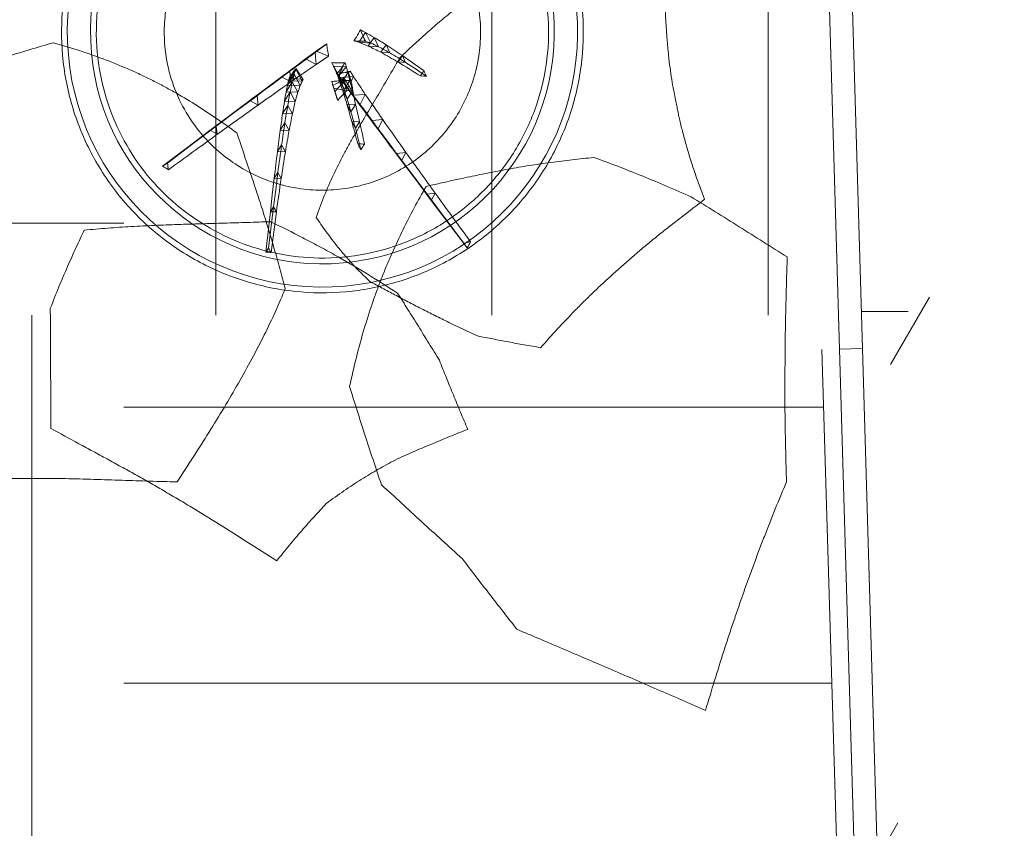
# Model space of a CAD drawing. Header units: millimetres. Extents: x 853417 to 929373, y -433185 to -369260.
# Tile 66 of 228: x 870136 to 870985, y -419259 to -418561. Entities that reach past the tile are written whole.
import ezdxf

# ---------------------------------------------------------------- set-up
doc = ezdxf.new("R2010")
doc.units = ezdxf.units.MM
for name, color, linetype, lineweight in [('I-FURN', 7, 'Continuous', 9), ('KOKO-FLOR-PATT', 7, 'Continuous', 9), ('KOKO-GLAZ-CURT', 7, 'Continuous', 9), ('KOKO-GLAZ-CWMG', 7, 'Continuous', 9)]:
    doc.layers.add(name, color=color, linetype=linetype, lineweight=lineweight)

# ---------------------------------------------------------------- blocks, each defined once
blk = doc.blocks.new('System Panel - Sisemine klaassein-5355444-1 korrus_SA_kunstihanke plaan')
at = {"layer": 'KOKO-GLAZ-CURT'}
for p, q in [((401.88, 20), (-401.88, 20)), ((-401.88, 20), (-401.88, 0)), ((401.88, 0), (401.88, 20)), ((-401.88, 0), (401.88, 0))]:
    blk.add_line(p, q, dxfattribs=at)
blk = doc.blocks.new('System Panel - Sisemine klaassein-5355445-1 korrus_SA_kunstihanke plaan')
at = {"layer": 'KOKO-GLAZ-CURT'}
for p, q in [((400, 20), (-400, 20)), ((-400, 20), (-400, 0)), ((400, 0), (400, 20)), ((-400, 0), (400, 0))]:
    blk.add_line(p, q, dxfattribs=at)
blk = doc.blocks.new('Furniture_Interior-Artwork-Decoration_Gotessons_Areca-Palm  - Default-V4-1 korrus_SA_kunstihanke plaan')
at = {"layer": 'I-FURN'}
for p, q in [((-79.73, 98.21), (-75.77, 104.02)), ((-75.77, 104.02), (-72.77, 98.48)), ((-72.77, 98.48), (-79.73, 98.21)), ((-181.67, 62.9), (-146.51, 55.5)), ((-57.73, 60.91), (-53.26, 67.74)), ((-49.62, 61.06), (-57.73, 60.91)), ((-53.26, 67.74), (-49.62, 61.06)), ((-151.04, 53.42), (-150.4, 58.55)), ((-146.51, 55.5), (-151.04, 53.42)), ((-150.4, 58.55), (-146.51, 55.5)), ((-122.6, 46.71), (-121.85, 52.67)), ((-121.85, 52.67), (-117.24, 49.11)), ((-117.24, 49.11), (-122.6, 46.71)), ((-99.98, 41.04), (-99.13, 47.83)), ((-93.81, 43.75), (-99.98, 41.04)), ((-99.13, 47.83), (-93.81, 43.75)), ((-82.01, 36.21), (-81.07, 43.82)), ((-81.07, 43.82), (-75.04, 39.24)), ((-75.04, 39.24), (-82.01, 36.21)), ((-68.02, 32.1), (-66.99, 40.53)), ((-60.26, 35.45), (-68.02, 32.1)), ((-66.99, 40.53), (-60.26, 35.45)), ((-57.43, 28.63), (-56.29, 37.88)), ((-56.29, 37.88), (-48.88, 32.29)), ((-49.65, 25.7), (-48.41, 35.77)), ((-48.41, 35.77), (-40.33, 29.67)), ((-44.15, 23.21), (-42.81, 34.1)), ((-42.81, 34.1), (-34.06, 27.51)), ((-40.31, 30.86), (-35.33, 38.7)), ((-35.33, 38.7), (-31.05, 30.88)), ((-48.88, 32.29), (-57.43, 28.63)), ((-40.33, 29.67), (-49.65, 25.7)), ((-34.06, 27.51), (-44.15, 23.21)), ((-40.55, 21.15), (-39.12, 32.86)), ((-29.7, 25.77), (-40.55, 21.15)), ((-31.05, 30.88), (-40.31, 30.86)), ((-39.12, 32.86), (-29.7, 25.77)), ((-37.01, 32.01), (-37.29, 29.79)), ((-36.11, 31.33), (-37.01, 32.01)), ((-29.7, 25.77), (-29.19, 25.52)), ((-39.32, 20.13), (-40.55, 21.15)), ((-27.26, 7.79), (-21.77, 16.62)), ((-15.8, 6.87), (-21.77, 16.62)), ((-21.77, 16.62), (-16.87, 7.69)), ((-21.14, -3.49), (-27.26, 7.79)), ((-16.87, 7.69), (-27.26, 7.79)), ((-16.87, 7.69), (-10.46, -2.85)), ((-46.64, -4.92), (-52.1, -6.07)), ((-52.1, -6.07), (-43.7, -15.47)), ((-49, -5.59), (-43.2, -4.26)), ((-44.93, -12.57), (-30.21, -6.98)), ((-38.93, -10.65), (-29.78, -6.91)), ((-38.93, -10.65), (-30.21, -6.98)), ((-35.61, -8.76), (-30.21, -6.98)), ((-30.21, -6.98), (-26.97, -5.73)), ((-70.6, -18.31), (-63.69, -15.47)), ((-63.69, -15.47), (-64.69, -22.95)), ((-59.47, -16.11), (-51.75, -12.94)), ((-52.87, -21.25), (-59.47, -16.11)), ((-51.75, -12.94), (-52.87, -21.25)), ((-51.13, -14.21), (-42.6, -10.72)), ((-43.84, -19.88), (-51.13, -14.21)), ((-50.39, -17.2), (-40.37, -11.71)), ((-44.93, -12.57), (-35.61, -8.76)), ((-36.97, -18.75), (-44.93, -12.57)), ((-43.7, -15.47), (-43.07, -13.55)), ((-40.37, -11.71), (-40.57, -23.22)), ((-40.37, -11.71), (-37.56, -10)), ((-36.59, -9.62), (-38.93, -10.65)), ((-31.68, -17.81), (-38.93, -10.65)), ((-38.93, -10.65), (-29.34, -16.03)), ((-35.61, -8.76), (-36.97, -18.75)), ((-85.19, -20.9), (-79.09, -18.38)), ((-79.97, -25.01), (-85.19, -20.9)), ((-79.09, -18.38), (-79.97, -25.01)), ((-64.69, -22.95), (-70.6, -18.31)), ((-65.62, -26.53), (-56.69, -21.63)), ((-56.69, -21.63), (-56.78, -32.02)), ((-50.39, -17.2), (-48.07, -18.62)), ((-40.57, -23.22), (-44.51, -20.8)), ((-35.55, -20.73), (-40.57, -23.22)), ((-56.78, -32.02), (-65.62, -26.53)), ((-13.13, -40.62), (-11.56, -30.54)), ((-11.56, -30.54), (-9.97, -26.38)), ((-11.56, -30.54), (-3.6, -36.95)), ((-87.69, -40.09), (-79.87, -35.82)), ((-79.86, -45.07), (-87.69, -40.09)), ((-79.87, -35.82), (-79.86, -45.07)), ((-16.86, -47.13), (-15.49, -38.25)), ((-15.49, -38.25), (-8.46, -43.91)), ((-3.6, -36.95), (-13.13, -40.62)), ((-11.27, -36.46), (-10.91, -34.1)), ((-6.67, -34.68), (-11.27, -36.46)), ((-11.16, -35.96), (-11.27, -36.46)), ((-6.67, -34.68), (-5.98, -34.52)), ((-23.05, -56.41), (-21.88, -48.73)), ((-21.88, -48.73), (-15.79, -53.65)), ((-8.46, -43.91), (-16.86, -47.13)), ((-116.74, -58.02), (-110.05, -54.38)), ((-109.91, -62.49), (-116.74, -58.02)), ((-110.05, -54.38), (-109.91, -62.49)), ((-15.79, -53.65), (-23.05, -56.41)), ((-32.47, -69.13), (-31.51, -62.68)), ((-26.35, -66.84), (-32.47, -69.13)), ((-31.51, -62.68), (-26.35, -66.84)), ((-153.02, -80.53), (-147.48, -77.53)), ((-147.2, -84.49), (-153.02, -80.53)), ((-147.48, -77.53), (-147.2, -84.49))]:
    blk.add_line(p, q, dxfattribs=at)
at = {"layer": 'I-FURN', "flags": 128}
for points in [[(-106.39, 142.81), (-105.52, 144.02), (-104.66, 145.22), (-103.8, 146.42), (-102.93, 147.63)], [(-75.77, 104.02), (-89.35, 125.83), (-102.93, 147.63)], [(-102.93, 147.63), (-102.34, 146.52), (-101.75, 145.42), (-101.16, 144.32), (-100.57, 143.22)], [(-100.57, 143.22), (-102.02, 143.12), (-103.48, 143.01), (-104.93, 142.91), (-106.39, 142.81)], [(-100.57, 143.22), (-86.67, 120.85), (-72.77, 98.48)], [(-53.26, 67.74), (-64.51, 85.88), (-75.77, 104.02)], [(-72.77, 98.48), (-61.19, 79.77), (-49.62, 61.06)], [(-185.38, 61.13), (-185.24, 62.21), (-185.1, 63.29), (-184.97, 64.36), (-184.83, 65.44)], [(-181.67, 62.9), (-182.6, 62.46), (-183.52, 62.02), (-184.45, 61.57), (-185.38, 61.13)], [(-151.04, 53.42), (-168.21, 57.27), (-185.38, 61.13)], [(-150.4, 58.55), (-167.61, 62), (-184.83, 65.44)], [(-184.83, 65.44), (-184.04, 64.81), (-183.25, 64.17), (-182.46, 63.54), (-181.67, 62.9)], [(-121.85, 52.67), (-136.12, 55.61), (-150.4, 58.55)], [(-146.51, 55.5), (-131.88, 52.3), (-117.24, 49.11)], [(-37.29, 29.79), (-37.8, 27.38), (-38.3, 24.96), (-38.81, 22.54), (-39.32, 20.13)], [(-36.11, 31.33), (-36.41, 30.95), (-36.7, 30.56), (-36.99, 30.18), (-37.29, 29.79)], [(-31.49, 27.45), (-32.65, 28.42), (-33.8, 29.39), (-34.96, 30.36), (-36.11, 31.33)], [(-32.27, 23.89), (-31.5, 24.3), (-30.73, 24.71), (-29.96, 25.12), (-29.19, 25.52)], [(-29.19, 25.52), (-29.76, 26), (-30.34, 26.48), (-30.91, 26.97), (-31.49, 27.45)], [(-39.32, 20.13), (-37.56, 21.07), (-35.8, 22.01), (-34.03, 22.95), (-32.27, 23.89)], [(-16.09, 6.36), (-17.35, 3.91), (-18.61, 1.45), (-19.87, -1.02), (-21.14, -3.49)], [(-15.87, 6.75), (-15.93, 6.77), (-15.99, 6.8), (-16.04, 6.82), (-16.1, 6.85)], [(-16.1, 6.85), (-16.1, 6.72), (-16.1, 6.6), (-16.1, 6.48), (-16.09, 6.36)], [(-15.84, 6.81), (-15.96, 6.58), (-16.09, 6.36)], [(-15.69, 6.67), (-15.71, 6.72), (-15.74, 6.77), (-15.77, 6.82), (-15.8, 6.87)], [(-10.46, -2.85), (-11.77, -0.47), (-13.07, 1.91), (-14.38, 4.29), (-15.69, 6.67)], [(-59.82, -7.86), (-57.11, -7.29), (-54.41, -6.72), (-51.71, -6.15), (-49, -5.59)], [(-52.43, -16.18), (-54.27, -14.1), (-56.12, -12.02), (-57.97, -9.94), (-59.82, -7.86)], [(-49, -5.59), (-49.86, -8.23), (-50.71, -10.88), (-51.57, -13.53), (-52.43, -16.18)], [(-43.2, -4.26), (-44.06, -4.42), (-44.92, -4.59), (-45.78, -4.75), (-46.64, -4.92)], [(-46.64, -4.92), (-46.59, -5.05), (-46.53, -5.18), (-46.48, -5.31), (-46.42, -5.45)], [(-46.42, -5.45), (-45.58, -7.47), (-44.75, -9.5), (-43.91, -11.52), (-43.07, -13.55)], [(-43.14, -8.6), (-43.15, -7.5), (-43.17, -6.41), (-43.18, -5.33), (-43.2, -4.26)], [(-30.21, -6.98), (-30.95, -12.4), (-31.68, -17.81)], [(-29.32, -6.71), (-29.43, -6.76), (-29.55, -6.81), (-29.67, -6.86), (-29.78, -6.91)], [(-26.97, -5.73), (-27.56, -5.98), (-28.15, -6.22), (-28.73, -6.47), (-29.32, -6.71)], [(-27.58, -10.97), (-27.43, -9.66), (-27.28, -8.35), (-27.12, -7.04), (-26.97, -5.73)], [(-21.14, -3.49), (-19.85, -3.35), (-18.56, -3.21), (-17.28, -3.07), (-16, -2.93)], [(-16, -2.93), (-14.62, -2.91), (-13.23, -2.89), (-11.84, -2.87), (-10.46, -2.85)], [(-51.75, -12.94), (-47.18, -11.83), (-42.6, -10.72)], [(-44.06, -16.61), (-45.07, -17.11), (-46.07, -17.62), (-47.07, -18.12), (-48.07, -18.62)], [(-38.93, -10.65), (-41.93, -11.61), (-44.93, -12.57)], [(-40.61, -14.88), (-41.48, -15.31), (-42.34, -15.75), (-43.2, -16.18), (-44.06, -16.61)], [(-42.6, -10.72), (-43.22, -15.3), (-43.84, -19.88)], [(-43.07, -13.55), (-43.09, -12.3), (-43.1, -11.05), (-43.12, -9.82), (-43.14, -8.6)], [(-40.32, -11.32), (-40.91, -11.61), (-41.51, -11.9), (-42.1, -12.18), (-42.7, -12.47)], [(-42.7, -12.47), (-42.18, -13.08), (-41.65, -13.68), (-41.13, -14.28), (-40.61, -14.88)], [(-37.56, -10), (-38.24, -10.32), (-38.94, -10.66), (-39.62, -10.99), (-40.32, -11.32)], [(-36.66, -14.84), (-36.88, -13.62), (-37.11, -12.41), (-37.34, -11.2), (-37.56, -10)], [(-35.55, -20.73), (-35.83, -19.25), (-36.11, -17.77), (-36.38, -16.3), (-36.66, -14.84)], [(-34.77, -8.91), (-35.23, -9.08), (-35.68, -9.26), (-36.13, -9.44), (-36.59, -9.62)], [(-36.59, -9.62), (-35.72, -10.45), (-34.85, -11.28), (-33.99, -12.11), (-33.12, -12.94)], [(-33.12, -12.94), (-32.18, -13.71), (-31.23, -14.49), (-30.28, -15.26), (-29.34, -16.03)], [(-29.34, -16.03), (-29.02, -16.3), (-28.71, -16.57), (-28.39, -16.85), (-28.08, -17.12)], [(-28.08, -17.12), (-27.95, -15.57), (-27.83, -14.03), (-27.7, -12.5), (-27.58, -10.97)], [(-104, -23.92), (-102.68, -23.38), (-101.36, -22.83), (-100.04, -22.28), (-98.72, -21.73)], [(-99.47, -27.53), (-100.61, -26.63), (-101.74, -25.73), (-102.87, -24.82), (-104, -23.92)], [(-98.72, -21.73), (-98.91, -23.18), (-99.1, -24.63), (-99.29, -26.08), (-99.47, -27.53)], [(-52.29, -20.44), (-53.18, -20.82), (-54.07, -21.2), (-54.96, -21.59), (-55.85, -21.97)], [(-55.85, -21.97), (-53.04, -21.69), (-50.22, -21.42), (-47.41, -21.15), (-44.59, -20.87)], [(-43.84, -19.88), (-48.35, -20.57), (-52.87, -21.25)], [(-48.14, -18.66), (-49.18, -19.1), (-50.22, -19.55), (-51.26, -20), (-52.29, -20.44)], [(-48.07, -18.62), (-48.09, -18.63), (-48.11, -18.64), (-48.12, -18.65), (-48.14, -18.66)], [(-44.59, -20.87), (-44.57, -20.85), (-44.55, -20.84), (-44.53, -20.82), (-44.51, -20.8)], [(-44.51, -20.8), (-42.6, -20.41), (-40.69, -20.02), (-38.77, -19.63), (-36.84, -19.24)], [(-31.68, -17.81), (-34.33, -18.28), (-36.97, -18.75)], [(-36.84, -19.24), (-36.52, -19.61), (-36.2, -19.99), (-35.87, -20.36), (-35.55, -20.73)], [(-28.08, -17.12), (-29.88, -17.47), (-31.68, -17.81)], [(-10.9, -33.83), (-10.91, -33.9), (-10.91, -33.97), (-10.91, -34.03), (-10.91, -34.1)], [(-10.25, -28.31), (-10.41, -29.67), (-10.57, -31.04), (-10.74, -32.43), (-10.9, -33.83)], [(-9.97, -26.38), (-10.04, -26.86), (-10.11, -27.34), (-10.18, -27.82), (-10.25, -28.31)], [(-6.82, -28.78), (-7.61, -28.18), (-8.4, -27.58), (-9.19, -26.98), (-9.97, -26.38)], [(-0.93, -32.82), (-2.41, -31.8), (-3.89, -30.79), (-5.36, -29.78), (-6.82, -28.78)], [(-5.98, -34.52), (-4.71, -34.09), (-3.44, -33.67), (-2.18, -33.24), (-0.93, -32.82)], [(-10.91, -34.1), (-10.97, -34.57), (-11.04, -35.03), (-11.1, -35.49), (-11.16, -35.96)], [(-11.16, -35.96), (-10.04, -35.64), (-8.92, -35.32), (-7.79, -35), (-6.67, -34.68)], [(-116.74, -58.02), (-134.88, -69.27), (-153.02, -80.53)], [(-147.48, -77.53), (-128.77, -65.96), (-110.05, -54.38)], [(-153.02, -80.53), (-174.82, -94.11), (-196.62, -107.7)], [(-192.21, -105.33), (-169.85, -91.43), (-147.48, -77.53)], [(-45.9, -86.01), (-45.72, -84.7), (-45.53, -83.39), (-45.34, -82.08), (-45.16, -80.77)], [(-40.94, -84.19), (-42.18, -84.64), (-43.42, -85.1), (-44.66, -85.55), (-45.9, -86.01)], [(-45.16, -80.77), (-44.1, -81.62), (-43.05, -82.48), (-41.99, -83.33), (-40.94, -84.19)], [(-196.62, -107.7), (-195.52, -107.1), (-194.42, -106.51), (-193.32, -105.92), (-192.21, -105.33)], [(-191.81, -111.15), (-193.01, -110.28), (-194.22, -109.42), (-195.42, -108.56), (-196.62, -107.7)], [(-192.21, -105.33), (-192.11, -106.78), (-192.01, -108.24), (-191.91, -109.69), (-191.81, -111.15)]]:
    blk.add_lwpolyline(points, dxfattribs=at)
at = {"layer": 'I-FURN'}
for points, knots in [([(-355.89, 356.71), (-356.92, 339.24), (-358.62, 313.54), (-361.14, 284.16), (-362.75, 267.55), (-364.01, 255.22), (-365.37, 242.96), (-367.34, 226.66), (-369.85, 206.57), (-372.67, 182.97), (-374.52, 167.31), (-375.42, 159.46)], [0, 0, 0, 0, 0.25, 0.375, 0.4375, 0.5, 0.5625, 0.625, 0.75, 0.875, 1, 1, 1, 1]), ([(-450.99, 80.02), (-438.72, 95.99), (-420.73, 118.8), (-400.95, 145.31), (-389.96, 160.52), (-381.87, 171.89), (-373.84, 183.32), (-365.87, 194.87), (-358, 206.45), (-350.27, 217.95), (-342.65, 229.38), (-332.51, 244.64), (-324.89, 256.09), (-319.74, 263.74)], [0, 0, 0, 0, 0.25, 0.375, 0.4375, 0.5, 0.5625, 0.625, 0.6875, 0.75, 0.8125, 0.875, 1, 1, 1, 1]), ([(-319.74, 263.74), (-310.79, 263.02), (-297.58, 261.94), (-280.19, 260.43), (-267.28, 259.3), (-254.3, 258.17), (-241.46, 257.05), (-228.98, 256.02), (-220.77, 255.38), (-216.69, 255.07)], [0, 0, 0, 0, 0.25, 0.375, 0.5, 0.625, 0.75, 0.875, 1, 1, 1, 1]), ([(-79.96, 81.4), (-75.44, 86.51), (-66.56, 96.84), (-53.69, 112.91), (-43.29, 127.1), (-35.23, 139), (-29.36, 148.15), (-23.63, 157.58), (-16.16, 170.61), (-7.27, 187.62), (2.53, 209.07), (8.62, 224.19), (11.56, 231.95)], [0, 0, 0, 0, 0.125, 0.25, 0.375, 0.4375, 0.5, 0.5625, 0.625, 0.75, 0.875, 1, 1, 1, 1]), ([(-151.93, 220), (-151.86, 213.12), (-151.89, 199.47), (-152.37, 179.24), (-153.05, 162.43), (-153.7, 149.02), (-154.23, 139.04), (-154.81, 129.05), (-155.63, 115.65), (-156.65, 98.99), (-157.82, 79.18), (-158.6, 65.76), (-158.99, 58.95)], [0, 0, 0, 0, 0.125, 0.25, 0.375, 0.4375, 0.5, 0.5625, 0.625, 0.75, 0.875, 1, 1, 1, 1]), ([(-217.59, 51.76), (-211.69, 52.73), (-199.94, 54.76), (-176.76, 59.09), (-153.39, 63.98), (-130.98, 69.05), (-108.61, 74.38), (-91.59, 78.59), (-79.96, 81.4)], [0, 0, 0, 0, 0.125, 0.25, 0.5, 0.625, 0.75, 1, 1, 1, 1]), ([(-158.99, 58.95), (-164.34, 50.14), (-172.4, 37.13), (-183.58, 19.85), (-195.1, 2.65), (-210.49, -19.06), (-223.42, -35.93), (-230.09, -44.35)], [0, 0, 0, 0, 0.25, 0.375, 0.5, 0.75, 1, 1, 1, 1]), ([(-218.07, -21.61), (-212.65, -16.82), (-204.63, -10.12), (-194.06, -2.3), (-183.8, 4.83), (-171.57, 12.42), (-162.97, 17.37), (-158.88, 19.55)], [0, 0, 0, 0, 0.25, 0.375, 0.5, 0.75, 1, 1, 1, 1]), ([(-158.88, 19.55), (-146.42, 14.19), (-128.92, 5.08), (-109.69, -6.92), (-98.95, -14.04), (-91.05, -19.46), (-83.2, -24.98), (-72.75, -32.48), (-59.82, -41.88), (-44.39, -52.96), (-33.84, -60.39), (-28.46, -64.11)], [0, 0, 0, 0, 0.25, 0.375, 0.4375, 0.5, 0.5625, 0.625, 0.75, 0.875, 1, 1, 1, 1]), ([(-393.6, -15.83), (-378.65, -12.2), (-356.5, -7), (-327.68, -0.6), (-313.64, 2.46), (-306.7, 3.95)], [0, 0, 0, 0, 0.5, 0.75, 1, 1, 1, 1]), ([(-306.7, 3.95), (-298.33, 1.36), (-281.97, -4), (-258.65, -12.62), (-240.07, -20.47), (-225.76, -27.09), (-215.36, -32.17), (-205.23, -37.36), (-192.02, -44.52), (-176.16, -53.75), (-158.09, -65.19), (-146.42, -73.11), (-140.63, -77.13)], [0, 0, 0, 0, 0.125, 0.25, 0.375, 0.4375, 0.5, 0.5625, 0.625, 0.75, 0.875, 1, 1, 1, 1]), ([(-273.13, -109.87), (-268.47, -101.75), (-261.55, -89.94), (-252.25, -74.74), (-245.31, -63.62), (-238.28, -52.59), (-231.31, -41.84), (-224.61, -31.55), (-220.23, -24.88), (-218.07, -21.61)], [0, 0, 0, 0, 0.25, 0.375, 0.5, 0.625, 0.75, 0.875, 1, 1, 1, 1]), ([(-28.46, -64.11), (-21.91, -72.18), (-12.42, -84.32), (-0.25, -101.18), (8.58, -114.18), (17.13, -127.65), (25.35, -141.54), (33.14, -155.66), (38.11, -165.32), (40.55, -170.21)], [0, 0, 0, 0, 0.25, 0.375, 0.5, 0.625, 0.75, 0.875, 1, 1, 1, 1]), ([(-140.63, -77.13), (-139.01, -89.32), (-136.61, -107.18), (-133.81, -131.01), (-132.03, -148.98), (-130.59, -167.38), (-129.51, -186.02), (-128.87, -204.65), (-128.7, -217.25), (-128.68, -223.6)], [0, 0, 0, 0, 0.25, 0.375, 0.5, 0.625, 0.75, 0.875, 1, 1, 1, 1]), ([(-612.53, -276.8), (-608.88, -270.13), (-601.59, -256.82), (-590.75, -237), (-579.9, -217.06), (-569.19, -197.27), (-558.8, -177.97), (-545.11, -152.47), (-534.94, -133.51), (-528.25, -120.96)], [0, 0, 0, 0, 0.125, 0.25, 0.375, 0.5, 0.625, 0.75, 1, 1, 1, 1]), ([(-173.07, -315.45), (-177.74, -308.24), (-184.57, -297.53), (-193.58, -283.49), (-200.34, -273.09), (-207.25, -262.82), (-214.36, -252.69), (-221.59, -242.74), (-228.79, -233.01), (-236.01, -223.44), (-243.39, -214.03), (-250.85, -204.86), (-260.8, -193.04), (-273.21, -178.96), (-283.14, -168.27), (-288.06, -163.04)], [0, 0, 0, 0, 0.125, 0.1875, 0.25, 0.3125, 0.375, 0.4375, 0.5, 0.5625, 0.625, 0.6875, 0.75, 0.875, 1, 1, 1, 1]), ([(-422.26, -364.01), (-429.72, -360), (-444.73, -352.13), (-463.74, -342.59), (-479.2, -335.04), (-490.93, -329.39), (-502.76, -323.81), (-514.62, -318.36), (-526.58, -312.96), (-538.68, -307.57), (-550.86, -302.24), (-567.11, -295.3), (-587.51, -286.85), (-604.13, -280.15), (-612.53, -276.8)], [0, 0, 0, 0, 0.125, 0.25, 0.3125, 0.375, 0.4375, 0.5, 0.5625, 0.625, 0.6875, 0.75, 0.875, 1, 1, 1, 1]), ([(-5.46, -296.34), (-8.23, -296.2), (-13.8, -295.93), (-22.33, -295.65), (-29.59, -295.52), (-35.52, -295.48), (-39.98, -295.5), (-44.66, -295.54), (-51.31, -295.62), (-60, -295.88), (-70.17, -296.52), (-79.07, -297.41), (-85.6, -298.18), (-90.65, -298.71), (-94.37, -299.08), (-97.53, -299.42), (-100.16, -299.75), (-102.99, -300.14), (-106.75, -300.67), (-111.53, -301.4), (-117.35, -302.35), (-125.21, -303.76), (-135.28, -305.74), (-147.66, -308.54), (-160.22, -311.77), (-168.76, -314.19), (-173.07, -315.45)], [0, 0, 0, 0, 0.041667, 0.083333, 0.125, 0.145833, 0.166667, 0.1875, 0.208333, 0.25, 0.291667, 0.333333, 0.375, 0.416667, 0.458333, 0.479167, 0.5, 0.520833, 0.541667, 0.583333, 0.625, 0.666667, 0.75, 0.833333, 0.916667, 1, 1, 1, 1]), ([(-229.04, -381.95), (-236.43, -381.05), (-251.28, -379.26), (-273.9, -376.62), (-297.24, -374.08), (-321.16, -371.72), (-345.6, -369.42), (-378.98, -366.65), (-404.71, -365.03), (-422.26, -364.01)], [0, 0, 0, 0, 0.125, 0.25, 0.375, 0.5, 0.625, 0.75, 1, 1, 1, 1])]:
    blk.add_open_spline(points, degree=3, knots=knots, dxfattribs=at)
for points in [[(11.56, 231.95), (10.21, 239.01), (7.37, 253.31), (2.78, 275.36), (-2.21, 297.83), (-5.79, 313), (-7.65, 320.64)], [(-216.69, 255.07), (-210.5, 252.05), (-198.51, 246.03), (-181.77, 237.02), (-166.14, 228.22), (-156.54, 222.71), (-151.93, 220)], [(-375.42, 159.46), (-362.05, 148.86), (-335.23, 128.06), (-295.24, 98.69), (-255.58, 72.62), (-230.12, 58.12), (-217.59, 51.76)], [(-79.73, 98.21), (-88.62, 113.08), (-97.5, 127.95), (-106.39, 142.81)], [(-57.73, 60.91), (-65.06, 73.34), (-72.4, 85.78), (-79.73, 98.21)], [(-405.54, 33), (-408.89, 36.81), (-415.8, 44.48), (-426.86, 56.22), (-438.57, 68.09), (-446.79, 76.03), (-450.99, 80.02)], [(-40.31, 30.86), (-46.11, 40.88), (-51.92, 50.89), (-57.73, 60.91)], [(-35.33, 38.7), (-41.31, 48.38), (-47.28, 58.06), (-53.26, 67.74)], [(-49.62, 61.06), (-43.43, 51), (-37.24, 40.94), (-31.05, 30.88)], [(-122.6, 46.71), (-132.08, 48.94), (-141.56, 51.18), (-151.04, 53.42)], [(-99.13, 47.83), (-106.71, 49.44), (-114.28, 51.06), (-121.85, 52.67)], [(-99.98, 41.04), (-107.52, 42.93), (-115.06, 44.82), (-122.6, 46.71)], [(-117.24, 49.11), (-109.43, 47.32), (-101.62, 45.54), (-93.81, 43.75)], [(-81.07, 43.82), (-87.09, 45.15), (-93.11, 46.49), (-99.13, 47.83)], [(-93.81, 43.75), (-87.55, 42.25), (-81.3, 40.74), (-75.04, 39.24)], [(-66.99, 40.53), (-71.68, 41.63), (-76.37, 42.72), (-81.07, 43.82)], [(-82.01, 36.21), (-88, 37.82), (-93.99, 39.43), (-99.98, 41.04)], [(-68.02, 32.1), (-72.68, 33.47), (-77.35, 34.84), (-82.01, 36.21)], [(-75.04, 39.24), (-70.12, 37.97), (-65.19, 36.71), (-60.26, 35.45)], [(-56.29, 37.88), (-59.86, 38.76), (-63.42, 39.65), (-66.99, 40.53)], [(-60.26, 35.45), (-56.47, 34.39), (-52.68, 33.34), (-48.88, 32.29)], [(-48.41, 35.77), (-51.04, 36.47), (-53.66, 37.17), (-56.29, 37.88)], [(-42.81, 34.1), (-44.68, 34.66), (-46.54, 35.21), (-48.41, 35.77)], [(-39.12, 32.86), (-40.35, 33.28), (-41.58, 33.69), (-42.81, 34.1)], [(-21.77, 16.62), (-26.29, 23.98), (-30.81, 31.34), (-35.33, 38.7)], [(-373.4, -29.53), (-375.5, -24.48), (-379.94, -14.35), (-387.39, 1.09), (-395.8, 16.82), (-402.15, 27.55), (-405.54, 33)], [(-57.43, 28.63), (-60.96, 29.79), (-64.49, 30.95), (-68.02, 32.1)], [(-49.65, 25.7), (-52.24, 26.67), (-54.83, 27.65), (-57.43, 28.63)], [(-44.15, 23.21), (-45.98, 24.04), (-47.81, 24.87), (-49.65, 25.7)], [(-48.88, 32.29), (-46.03, 31.42), (-43.18, 30.54), (-40.33, 29.67)], [(-40.33, 29.67), (-38.24, 28.95), (-36.15, 28.23), (-34.06, 27.51)], [(-27.26, 7.79), (-31.61, 15.48), (-35.96, 23.17), (-40.31, 30.86)], [(-37.01, 32.01), (-37.72, 32.29), (-38.42, 32.58), (-39.12, 32.86)], [(-34.06, 27.51), (-32.6, 26.93), (-31.15, 26.35), (-29.7, 25.77)], [(-31.05, 30.88), (-26.33, 23.15), (-21.6, 15.42), (-16.87, 7.69)], [(-40.55, 21.15), (-41.75, 21.84), (-42.95, 22.53), (-44.15, 23.21)], [(-52.1, -6.07), (-54.67, -6.67), (-57.24, -7.26), (-59.82, -7.86)], [(-29.78, -6.91), (-30.2, -7.07), (-31.03, -7.4), (-32.28, -7.9), (-33.52, -8.4), (-34.36, -8.74), (-34.77, -8.91)], [(-463.6, -79.58), (-457.72, -74.2), (-446.01, -63.48), (-428.47, -47.51), (-410.99, -31.62), (-399.4, -21.1), (-393.6, -15.83)], [(-79.09, -18.38), (-73.96, -17.41), (-68.82, -16.44), (-63.69, -15.47)], [(-59.47, -16.11), (-63.18, -16.84), (-66.89, -17.58), (-70.6, -18.31)], [(-63.69, -15.47), (-59.71, -14.63), (-55.73, -13.78), (-51.75, -12.94)], [(-51.13, -14.21), (-53.91, -14.85), (-56.69, -15.48), (-59.47, -16.11)], [(-56.69, -21.63), (-51.25, -18.33), (-45.81, -15.02), (-40.37, -11.71)], [(-43.7, -15.47), (-46.61, -15.71), (-49.52, -15.94), (-52.43, -16.18)], [(-44.93, -12.57), (-47, -13.12), (-49.06, -13.67), (-51.13, -14.21)], [(-42.7, -12.47), (-45.26, -14.05), (-47.83, -15.62), (-50.39, -17.2)], [(-42.6, -10.72), (-40.27, -10.07), (-37.94, -9.41), (-35.61, -8.76)], [(-85.19, -20.9), (-91.46, -21.91), (-97.73, -22.91), (-104, -23.92)], [(-79.97, -25.01), (-86.47, -25.85), (-92.97, -26.69), (-99.47, -27.53)], [(-98.72, -21.73), (-92.18, -20.61), (-85.63, -19.5), (-79.09, -18.38)], [(-70.6, -18.31), (-75.47, -19.17), (-80.33, -20.04), (-85.19, -20.9)], [(-64.69, -22.95), (-69.78, -23.64), (-74.87, -24.32), (-79.97, -25.01)], [(-79.87, -35.82), (-72.14, -31.09), (-64.41, -26.36), (-56.69, -21.63)], [(-50.39, -17.2), (-55.47, -20.31), (-60.54, -23.42), (-65.62, -26.53)], [(-52.87, -21.25), (-56.81, -21.82), (-60.75, -22.38), (-64.69, -22.95)], [(-40.57, -23.22), (-45.97, -26.15), (-51.38, -29.09), (-56.78, -32.02)], [(-36.97, -18.75), (-39.26, -19.12), (-41.55, -19.5), (-43.84, -19.88)], [(-362.75, -61.38), (-363.54, -58.77), (-365.17, -53.54), (-367.74, -45.61), (-370.47, -37.6), (-372.4, -32.23), (-373.4, -29.53)], [(-65.62, -26.53), (-72.98, -31.05), (-80.34, -35.57), (-87.69, -40.09)], [(-56.78, -32.02), (-64.48, -36.37), (-72.17, -40.72), (-79.86, -45.07)], [(-15.49, -38.25), (-14.18, -35.68), (-12.87, -33.11), (-11.56, -30.54)], [(-0.93, -32.82), (-1.82, -34.2), (-2.71, -35.58), (-3.6, -36.95)], [(-87.69, -40.09), (-97.37, -46.07), (-107.05, -52.04), (-116.74, -58.02)], [(-110.05, -54.38), (-99.99, -48.19), (-89.93, -42), (-79.87, -35.82)], [(-21.88, -48.73), (-19.75, -45.24), (-17.62, -41.74), (-15.49, -38.25)], [(-13.13, -40.62), (-14.37, -42.79), (-15.62, -44.96), (-16.86, -47.13)], [(-11.27, -36.46), (-11.89, -37.85), (-12.51, -39.23), (-13.13, -40.62)], [(-3.6, -36.95), (-5.22, -39.27), (-6.84, -41.59), (-8.46, -43.91)], [(-230.09, -44.35), (-235.01, -46.93), (-244.97, -52.06), (-260.19, -59.76), (-275.6, -67.45), (-285.93, -72.56), (-291.1, -75.13)], [(-79.86, -45.07), (-89.87, -50.88), (-99.89, -56.68), (-109.91, -62.49)], [(-31.51, -62.68), (-28.3, -58.03), (-25.09, -53.38), (-21.88, -48.73)], [(-16.86, -47.13), (-18.93, -50.22), (-20.99, -53.31), (-23.05, -56.41)], [(-8.46, -43.91), (-10.9, -47.16), (-13.35, -50.4), (-15.79, -53.65)], [(-23.05, -56.41), (-26.19, -60.65), (-29.33, -64.89), (-32.47, -69.13)], [(-15.79, -53.65), (-19.31, -58.04), (-22.83, -62.44), (-26.35, -66.84)], [(-352.66, -94.23), (-353.43, -91.54), (-355.02, -86.12), (-357.48, -77.95), (-360.08, -69.59), (-361.85, -64.11), (-362.75, -61.38)], [(-109.91, -62.49), (-122.34, -69.82), (-134.77, -77.16), (-147.2, -84.49)], [(-45.16, -80.77), (-40.61, -74.74), (-36.06, -68.71), (-31.51, -62.68)], [(-26.35, -66.84), (-31.21, -72.62), (-36.07, -78.4), (-40.94, -84.19)], [(-291.1, -75.13), (-296.28, -76.7), (-306.6, -79.83), (-322.01, -84.51), (-337.38, -89.29), (-347.55, -92.56), (-352.66, -94.23)], [(-32.47, -69.13), (-36.94, -74.76), (-41.42, -80.38), (-45.9, -86.01)], [(-528.25, -120.96), (-522.84, -117.47), (-512.03, -110.51), (-495.84, -100.13), (-479.7, -89.81), (-468.97, -82.98), (-463.6, -79.58)], [(-147.2, -84.49), (-162.07, -93.38), (-176.94, -102.26), (-191.81, -111.15)], [(-288.06, -163.04), (-286.83, -158.4), (-284.35, -149.24), (-280.62, -135.82), (-276.86, -122.69), (-274.38, -114.12), (-273.13, -109.87)], [(-128.68, -223.6), (-131.69, -230.16), (-137.98, -243.37), (-148.12, -263.46), (-158.85, -283.71), (-166.33, -297.27), (-170.13, -304.06)], [(-170.13, -304.06), (-174.9, -310.51), (-184.57, -323.44), (-199.36, -342.84), (-214.26, -362.32), (-224.13, -375.4), (-229.04, -381.95)]]:
    blk.add_open_spline(points, degree=3, dxfattribs=at)
blk = doc.blocks.new('Furniture_Other_Gotessons_Plant-Pot - Default-1583017-1 korrus_SA_kunstihanke plaan')
at = {"layer": 'I-FURN'}
for radius, start, end in [(220, 90, 270), (220, 270, 90), (200, 90, 270), (200, 270, 90)]:
    blk.add_arc((0, 0), radius, start, end, dxfattribs=at)
for points, knots in [([(0, 225), (-14.72, 224.99), (-44.18, 222.09), (-86.65, 209.21), (-125.8, 188.29), (-160.12, 160.12), (-188.29, 125.8), (-209.22, 86.64), (-222.1, 44.15), (-225.72, 7.3), (-224.28, -22.02), (-219.95, -51.23), (-209.22, -86.63), (-188.29, -125.8), (-160.12, -160.12), (-125.79, -188.29), (-86.63, -209.22), (-44.13, -222.11), (-14.67, -224.99), (0, -225)], [0, 0, 0, 0, 0.0625, 0.125, 0.1875, 0.25, 0.3125, 0.375, 0.4375, 0.5, 0.53125, 0.5625, 0.625, 0.6875, 0.75, 0.8125, 0.875, 0.9375, 1, 1, 1, 1]), ([(0, -225), (14.72, -224.99), (44.18, -222.09), (86.65, -209.21), (125.8, -188.29), (160.12, -160.12), (188.29, -125.8), (209.22, -86.64), (222.1, -44.15), (225.72, -7.3), (224.28, 22.02), (219.95, 51.23), (209.22, 86.63), (188.29, 125.8), (160.12, 160.12), (125.79, 188.29), (86.63, 209.22), (44.13, 222.11), (14.67, 224.99), (0, 225)], [0, 0, 0, 0, 0.0625, 0.125, 0.1875, 0.25, 0.3125, 0.375, 0.4375, 0.5, 0.53125, 0.5625, 0.625, 0.6875, 0.75, 0.8125, 0.875, 0.9375, 1, 1, 1, 1]), ([(0, 195), (-23.79, 195), (-71.45, 186.18), (-133.44, 148.2), (-170.3, 100.12), (-188.03, 55.67), (-195.36, 18.74), (-195.36, -20.44), (-186.83, -60.68), (-170.12, -98.2), (-145.98, -131.44), (-115.45, -158.92), (-79.87, -179.46), (-40.81, -192.15), (-13.58, -195), (0, -195)], [-1, -1, -1, -1, -0.883333, -0.766667, -0.65, -0.591667, -0.533333, -0.466667, -0.4, -0.333333, -0.266667, -0.2, -0.133333, -0.066667, 0, 0, 0, 0]), ([(0, -195), (23.79, -195), (71.45, -186.18), (133.44, -148.2), (170.3, -100.12), (188.03, -55.67), (195.36, -18.74), (195.36, 20.44), (186.83, 60.68), (170.12, 98.2), (145.98, 131.44), (115.45, 158.92), (79.87, 179.46), (40.81, 192.15), (13.58, 195), (0, 195)], [-1, -1, -1, -1, -0.883333, -0.766667, -0.65, -0.591667, -0.533333, -0.466667, -0.4, -0.333333, -0.266667, -0.2, -0.133333, -0.066667, 0, 0, 0, 0]), ([(0, 136.4), (-8.46, 136.4), (-25.53, 134.8), (-50.11, 127.72), (-72.99, 116.17), (-97.39, 97.45), (-119.91, 69.2), (-132.47, 37.19), (-136.53, 10.15), (-136.53, -10.18), (-133.48, -30.43), (-125.45, -56.52), (-108.25, -86.32), (-77.97, -114.41), (-46.96, -129.33), (-20.33, -135.39), (-6.73, -136.4), (0, -136.4)], [-1, -1, -1, -1, -0.940476, -0.880952, -0.821429, -0.761905, -0.666667, -0.571429, -0.52381, -0.47619, -0.428571, -0.380952, -0.285714, -0.190476, -0.095238, -0.047619, 0, 0, 0, 0]), ([(0, -136.4), (8.46, -136.4), (25.53, -134.8), (50.11, -127.72), (72.99, -116.17), (97.39, -97.45), (119.91, -69.2), (132.47, -37.19), (136.53, -10.15), (136.53, 10.18), (133.48, 30.43), (125.45, 56.52), (108.25, 86.32), (77.97, 114.41), (46.96, 129.33), (20.33, 135.39), (6.73, 136.4), (0, 136.4)], [-1, -1, -1, -1, -0.940476, -0.880952, -0.821429, -0.761905, -0.666667, -0.571429, -0.52381, -0.47619, -0.428571, -0.380952, -0.285714, -0.190476, -0.095238, -0.047619, 0, 0, 0, 0])]:
    blk.add_open_spline(points, degree=3, knots=knots, dxfattribs=at)
blk = doc.blocks.new('Rectangular Mullion - AL profiil 30 must-5355635-1 korrus_SA_kunstihanke plaan')
at = {"layer": 'KOKO-GLAZ-CWMG'}
blk.add_line((870850.88, -419645.15), (870827.42, -418845.5), dxfattribs=at)

msp = doc.modelspace()

# ---------------------------------------------------------------- hatches: boundary and pattern name
at = {"layer": 'KOKO-FLOR-PATT', "true_color": 0x800000}
h = msp.add_hatch(dxfattribs=at)
h.set_pattern_fill('FP_26', color=16, style=0, pattern_type=2)
h.set_pattern_definition([(0, (463824.66, -1284242.16), (812.8, 203.2), [67.056, -542.544, 67.056, -3793.744]), (0, (463824.66, -1284242.16), (812.8, 203.2), [-676.656, -542.544, 67.056, -1152.144, -2032]), (0, (463824.66, -1284242.16), (812.8, 203.2), [-2438.4, 67.056, -542.544, 67.056, -1355.344]), (0, (463824.66, -1284242.16), (812.8, 203.2), [-3115.056, -339.344, 67.056, -948.944]), (120, (464129.46, -1284140.56), (-582.37636, 602.30545), [67.056, -542.544, 67.056, -3793.744]), (120, (464129.46, -1284140.56), (-582.37636, 602.30545), [-676.656, -542.544, 67.056, -1152.144, -2032]), (120, (464129.46, -1284140.56), (-582.37636, 602.30545), [-2438.4, 67.056, -542.544, 67.056, -1355.344]), (120, (464129.46, -1284140.56), (-582.37636, 602.30545), [-3115.056, -339.344, 67.056, -948.944]), (240, (464231.06, -1283734.16), (-230.42364, -805.50545), [67.056, -542.544, -3860.8]), (240, (464231.06, -1283734.16), (-230.42364, -805.50545), [-609.6, 67.056, -542.544, -3251.2]), (240, (464231.06, -1283734.16), (-230.42364, -805.50545), [-1219.2, 67.056, -1152.144, -2032]), (240, (464231.06, -1283734.16), (-230.42364, -805.50545), [-2438.4, 67.056, -542.544, -1422.4]), (240, (464231.06, -1283734.16), (-230.42364, -805.50545), [-3048, 67.056, -339.344, -1016]), (240, (464231.06, -1283734.16), (-230.42364, -805.50545), [-3454.4, 67.056, -948.944])])
h.paths.add_polyline_path([(870899.26, -419987.56), (870899.4, -419989.81), (870899.33, -419987.51)], flags=0)
h.paths.add_polyline_path([(870915.26, -420086.64), (870906.23, -420086.64), (870904.99, -420002.81), (870912.79, -420002.58), (870907.03, -419992.81), (870899.4, -419992.21), (870899.33, -419997.69), (870896.25, -419998.28), (870899.71, -420095.68), (870902.49, -420097.78), (870904.09, -420099.42), (870912.79, -420093.12), (870915.23, -420086.7)], flags=0)
h.paths.add_polyline_path([(870917.58, -420086.57), (870915.26, -420086.64), (870917.63, -420086.64)], flags=0)
h.paths.add_polyline_path([(871205.9, -428679.27), (872470.54, -428637.61), (872445.03, -427863.03), (872496, -427861.35), (872522.34, -428635.9), (872651.51, -428631.65), (872570.46, -426140.84), (872531.81, -425010.48), (872690.29, -425005.45), (872660.97, -424005.88), (872499.55, -424010.86), (872467.89, -423011.88), (872631.96, -423007.07), (872590.91, -421607.81), (872423.52, -421612.67), (872333.38, -418769.66), (872218.44, -418773.3), (872207.7, -418769.25), (872202.97, -418758.79), (872187.2, -418245.15), (872193.89, -418235.82), (872207.18, -418233.39), (872316.27, -418229.93), (872308.98, -418000.05), (872021.92, -418009.15), (872013.88, -417707.18), (870914.42, -417742.04), (870922.45, -418044), (870839.01, -418046.65), (870895.78, -419982.21), (870899.16, -419984.13), (870900.8, -419985.03), (870903.15, -419981.17), (870910.74, -419985.34), (870921, -419997.21), (870917.58, -420002.44), (870921.77, -420002.58), (870923.03, -420086.41), (870920.11, -420088.11), (870923.96, -420090.46), (870920.11, -420097.68), (870907.93, -420108.31), (870902.49, -420104.6), (870899.38, -420104.9), (870926.89, -421042.91), (870981.89, -421041.91), (870991.43, -421367.43), (870936.52, -421371.09), (870964, -422307.87), (870967.45, -422309.86), (870972.51, -422303.82), (870980.38, -422308.77), (870989.38, -422320.63), (870987.26, -422324.78), (870989.89, -422324.97), (870991.15, -422408.79), (870985.79, -422409.02), (870991.88, -422413.91), (870986.88, -422421.96), (870975.01, -422430.96), (870970.87, -422428.84), (870970.68, -422430.27), (870967.6, -422430.86), (871035.12, -424732.83), (871090.11, -424731.59), (871094.5, -424881.16), (871039.58, -424884.82), (871067.06, -425821.6), (871070.51, -425823.59), (871075.39, -425817.49), (871083.45, -425822.5), (871092.44, -425834.36), (871090.32, -425838.51), (871092.95, -425838.7), (871094.21, -425922.53), (871088.94, -425922.82), (871094.21, -425929.87), (871089.94, -425935.69), (871078.07, -425944.69), (871073.93, -425942.57), (871073.74, -425944), (871070.67, -425944.59), (871113.05, -427389.61), (871168.03, -427388), (871172.43, -427537.94), (871122.51, -427541.6), (871151.77, -428538.97), (871201.77, -428538.24), (871205.45, -428663.92)], flags=0)
h.paths.add_polyline_path([(871079.87, -425829.56), (871070.58, -425828.32), (871070.64, -425830.49), (871075.19, -425830.03)], flags=0)
h.paths.add_polyline_path([(871079.48, -425838.83), (871083.45, -425837.52), (871079.68, -425834.13), (871079.48, -425838.76)], flags=0)
h.paths.add_polyline_path([(871073.74, -425936.22), (871082.88, -425932.12), (871084.11, -425922.82), (871077.41, -425922.82), (871076.17, -425838.92), (871079.33, -425838.7), (871067.33, -425830.8), (871070.19, -425928.52), (871073.57, -425930.46), (871073.69, -425934.49)], flags=0)
h.paths.add_polyline_path([(871082.88, -425932.12), (871075.27, -425929.89), (871081.94, -425922.89), (871082.4, -425927.44)], flags=0)
h.paths.add_polyline_path([(870976.81, -422315.83), (870967.51, -422314.59), (870967.58, -422316.76), (870972.51, -422316.26)], flags=0)
h.paths.add_polyline_path([(870976.41, -422325.1), (870980.38, -422323.79), (870976.61, -422320.4), (870976.42, -422325.03)], flags=0)
h.paths.add_polyline_path([(870970.68, -422422.49), (870980.03, -422417.81), (870981.05, -422409.09), (870974.34, -422409.02), (870973.11, -422325.19), (870976.27, -422324.97), (870964.27, -422317.07), (870967.13, -422414.79), (870970.51, -422416.73), (870970.63, -422420.76)], flags=0)
h.paths.add_polyline_path([(870979.82, -422418.39), (870972.51, -422415.82), (870978.89, -422409.21), (870979.76, -422417.81)], flags=0)
h.paths.add_polyline_path([(870911.7, -420096), (870904.09, -420093.77), (870910.77, -420086.87), (870911.22, -420091.32)], flags=0)
h.paths.add_polyline_path([(870908.3, -420002.71), (870899.51, -419994.37), (870908.62, -419994.98), (870908.3, -420002.65)], flags=0)
h = msp.add_hatch(dxfattribs=at)
h.set_pattern_fill('FP_21', color=16, style=0, pattern_type=2)
h.set_pattern_definition([(0, (463824.66, -1284242.16), (635, 635), [635, -635]), (0, (463824.66, -1284004.04), (635, 635), [635, -635]), (0, (463824.66, -1283765.9), (635, 635), [635, -635]), (90, (463904.03, -1283686.54), (-635, 635), [635, -635]), (90, (464142.16, -1283686.54), (-635, 635), [635, -635]), (90, (464380.3, -1283686.54), (-635, 635), [635, -635])])
h.paths.add_polyline_path([(864389.68, -421255.37), (866869.56, -421191.73), (870786.97, -421047.63), (870784.91, -421045.69), (870778.73, -420834.78), (870799.36, -420832.17), (870839.65, -420830.99), (870839.18, -420815), (870881.16, -420813.77), (870881.16, -420802.76), (870899.83, -420802.27), (870899.71, -420798.22), (870876.76, -420800), (870877.08, -420810.89), (870839.09, -420812), (870812.11, -419880.39), (870849.75, -419879.29), (870852.22, -419891.22), (870873.09, -419890.61), (870870.97, -419886.67), (870853.98, -419887.17), (870851.51, -419876.23), (870811.68, -419877.4), (870811.21, -419861.41), (870750.17, -419861.2), (870745.92, -419648.23), (870850.87, -419644.71), (870827.42, -418845.5), (870842.4, -418844.47), (870818.85, -418047.29), (870764.81, -418049), (870762.9, -417988.98), (866459.74, -418138.23), (864841.62, -418216.1), (864390.78, -421247.99)], flags=0)
h.paths.add_polyline_path([(867179.28, -421174.56), (867164.11, -420733.32), (868363.41, -420692.08), (868363.2, -420686.14), (869562.68, -420644.9), (869577.85, -421086.13), (868378.55, -421127.38), (868378.75, -421133.31), (867350.43, -421168.68)], flags=0)
h.paths.add_polyline_path([(870783.37, -420856.65), (870799.36, -420856.18), (870799.19, -420850.19), (870783.19, -420850.66), (870783.36, -420856.42)], flags=0)
h.paths.add_polyline_path([(870873.9, -420839.39), (870889.9, -420838.92), (870889.72, -420832.92), (870873.73, -420833.39), (870873.9, -420839.16)], flags=0)
h.paths.add_polyline_path([(870785.6, -420099.7), (870794.9, -420100.93), (870794.84, -420098.76), (870786, -420099.66)], flags=0)
h.paths.add_polyline_path([(870786, -420090.43), (870782.03, -420091.74), (870785.8, -420095.13), (870786, -420090.49)], flags=0)
h.paths.add_polyline_path([(870790.08, -420111.76), (870782.03, -420106.76), (870773.03, -420094.89), (870775.15, -420090.75), (870772.52, -420090.49), (870771.26, -420006.73), (870774.39, -420004.71), (870770.53, -420001.62), (870775.54, -419993.56), (870787.4, -419984.57), (870791.55, -419986.69), (870791.73, -419985.26), (870812.06, -419986.69), (870811.21, -420000.27), (870791.9, -419998.8), (870790.21, -419993.72), (870782.6, -419997.14), (870781.36, -420006.43), (870788.07, -420006.43), (870789.3, -420090.33), (870786.07, -420090.49), (870795.04, -420098.76), (870805.39, -420100.62), (870805.53, -420107.44), (870794.97, -420105.67), (870790.29, -420111.51)], flags=0)
h.paths.add_polyline_path([(870783.53, -420006.37), (870783.83, -419997.19), (870790.21, -419999.37), (870783.59, -420006.32)], flags=0)
h.paths.add_polyline_path([(870845.09, -419857.01), (870861.08, -419856.54), (870860.91, -419850.55), (870844.91, -419851.02), (870845.08, -419856.78)], flags=0)
h.paths.add_polyline_path([(870753.7, -419845.09), (870769.69, -419844.62), (870769.52, -419838.62), (870753.52, -419839.09)], flags=0)
h.paths.add_polyline_path([(866139.14, -419161.55), (866123.22, -418708.01), (866681.68, -418688.41), (866697.6, -419141.95), (866459.74, -419150.29)], flags=0)
h.paths.add_polyline_path([(868412.38, -419081.76), (868396.47, -418628.22), (868954.92, -418608.62), (868970.84, -419062.16)], flags=0)

# ---------------------------------------------------------------- block references
at = {"layer": 'I-FURN', "rotation": 95.12458629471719}
for name in ['Furniture_Interior-Artwork-Decoration_Gotessons_Areca-Palm  - Default-V4-1 korrus_SA_kunstihanke plaan', 'Furniture_Other_Gotessons_Plant-Pot - Default-1583017-1 korrus_SA_kunstihanke plaan']:
    msp.add_blockref(name, (870396.59, -418571.57), dxfattribs=at)
at = {"layer": 'KOKO-GLAZ-CURT', "rotation": 271.6800867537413}
for name, p in [('System Panel - Sisemine klaassein-5355444-1 korrus_SA_kunstihanke plaan', (870830.64, -418443.35)), ('System Panel - Sisemine klaassein-5355445-1 korrus_SA_kunstihanke plaan', (870854.15, -419244.88))]:
    msp.add_blockref(name, p, dxfattribs=at)
at = {"layer": 'KOKO-GLAZ-CWMG'}
msp.add_blockref('Rectangular Mullion - AL profiil 30 must-5355635-1 korrus_SA_kunstihanke plaan', (0, 0), dxfattribs=at)

doc.saveas('drawing.dxf')
